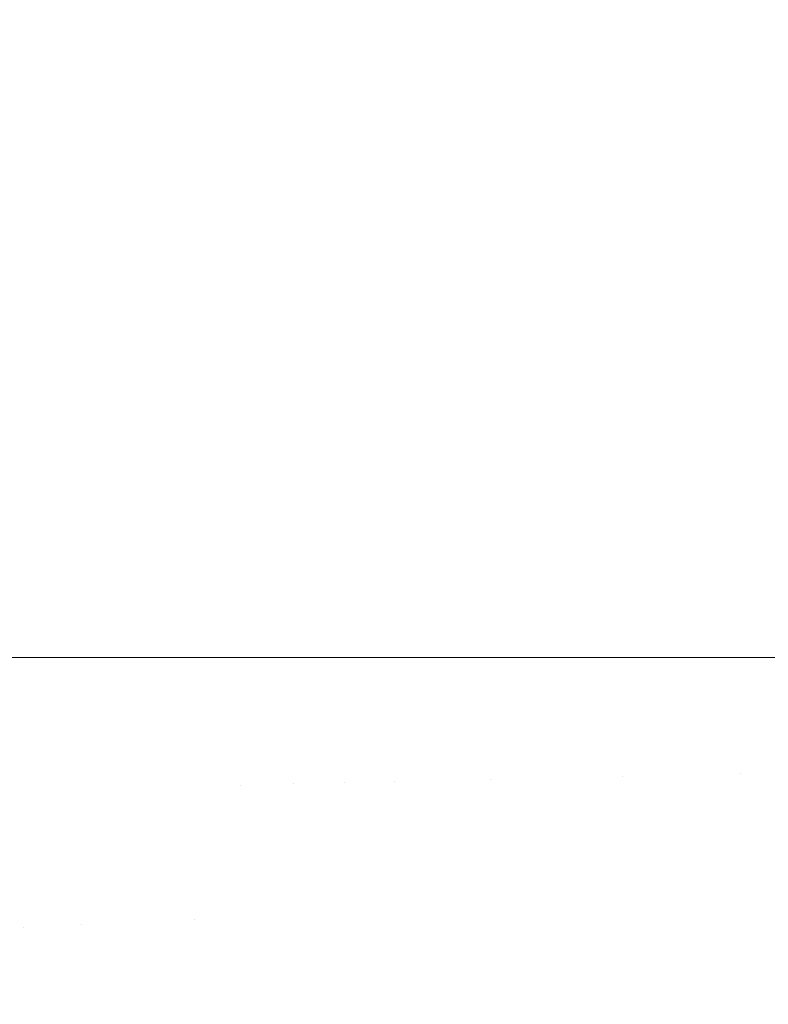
# Model space of a CAD drawing. Header units: centimetres. Extents: x -35.1 to 36.2, y 4.2 to 6.
# Tile 121 of 256: x -11.2247 to -11.1786, y 4.6787 to 4.7394. Entities that reach past the tile are written whole.
import ezdxf

# ---------------------------------------------------------------- set-up
doc = ezdxf.new("R2010")
doc.units = ezdxf.units.CM
doc.header["$LTSCALE"] = 2.54
doc.layers.add('Lucido design-1', color=7, linetype='Continuous')

# ---------------------------------------------------------------- blocks, each defined once
blk = doc.blocks.new('Gruppo-4-1')
at = {"color": 7, "linetype": 'Continuous', "lineweight": 9}
blk.add_3dface([(-34.958478, 5.900089, -2312.32217), (-34.958478, 4.300089, -2312.32217), (36.07398, 4.300089, -2312.32217), (36.07398, 5.900089, -2312.32217)], dxfattribs=at)
for points, invisible_edges in [([(-11.221562, 4.700089, -2313.111727), (-11.224676, 4.700089, -2313.112877), (-11.224676, 5.900089, -2313.112877), (-11.222383, 5.900089, -2313.11203)], 10), ([(-11.222383, 5.900089, -2313.11203), (-11.218887, 5.900089, -2313.11074), (-11.218887, 4.700089, -2313.11074), (-11.221562, 4.700089, -2313.111727)], 10), ([(-11.213344, 4.700089, -2313.108441), (-11.214618, 4.700089, -2313.108969), (-11.218887, 5.900089, -2313.11074), (-11.216966, 5.900089, -2313.109943)], 10), ([(-11.214618, 4.700089, -2313.108969), (-11.218887, 4.700089, -2313.11074), (-11.218887, 5.900089, -2313.11074)], 10), ([(-11.216966, 5.900089, -2313.109943), (-11.213344, 5.900089, -2313.108441), (-11.213344, 4.700089, -2313.108441)], 10), ([(-11.211273, 4.700089, -2313.107484), (-11.213344, 4.700089, -2313.108441), (-11.213344, 5.900089, -2313.108441), (-11.211537, 5.900089, -2313.107606)], 10), ([(-11.211537, 5.900089, -2313.107606), (-11.208054, 5.900089, -2313.105998), (-11.208054, 4.700089, -2313.105998), (-11.211273, 4.700089, -2313.107484)], 10), ([(-11.204835, 4.700089, -2313.104353), (-11.208054, 4.700089, -2313.105998), (-11.208054, 5.900089, -2313.105998), (-11.206121, 5.900089, -2313.10501)], 10), ([(-11.206121, 5.900089, -2313.10501), (-11.203028, 5.900089, -2313.10343), (-11.203028, 4.700089, -2313.10343), (-11.204835, 4.700089, -2313.104353)], 10), ([(-11.201749, 4.700089, -2313.10271), (-11.203028, 4.700089, -2313.10343), (-11.203028, 5.900089, -2313.10343), (-11.200743, 5.900089, -2313.102145)], 10), ([(-11.200743, 5.900089, -2313.102145), (-11.198102, 5.900089, -2313.100659), (-11.198102, 4.700089, -2313.100659), (-11.201749, 4.700089, -2313.10271)], 10), ([(-11.195855, 4.700089, -2313.099272), (-11.198102, 4.700089, -2313.100659), (-11.198102, 5.900089, -2313.100659), (-11.19543, 5.900089, -2313.09901)], 10), ([(-11.19543, 5.900089, -2313.09901), (-11.193603, 5.900089, -2313.097882), (-11.193603, 4.700089, -2313.097882), (-11.195855, 4.700089, -2313.099272)], 10), ([(-11.193603, 5.900089, -2313.097882), (-11.189362, 5.900089, -2313.095026), (-11.189362, 4.700089, -2313.095026), (-11.190329, 4.700089, -2313.095678)], 10), ([(-11.190329, 4.700089, -2313.095678), (-11.193603, 4.700089, -2313.097882), (-11.193603, 5.900089, -2313.097882)], 10), ([(-11.187714, 4.700089, -2313.093819), (-11.189362, 4.700089, -2313.095026), (-11.189362, 5.900089, -2313.095026), (-11.187657, 5.900089, -2313.093778)], 10), ([(-11.187657, 5.900089, -2313.093778), (-11.185375, 5.900089, -2313.092105), (-11.185375, 4.700089, -2313.092105), (-11.187714, 4.700089, -2313.093819)], 10), ([(-11.182759, 4.700089, -2313.090023), (-11.185375, 4.700089, -2313.092105), (-11.185375, 5.900089, -2313.092105), (-11.182652, 5.900089, -2313.089937)], 10), ([(-11.182652, 5.900089, -2313.089937), (-11.181636, 5.900089, -2313.089129), (-11.181636, 4.700089, -2313.089129), (-11.182759, 4.700089, -2313.090023)], 10), ([(-11.180427, 4.700089, -2313.088085), (-11.181636, 4.700089, -2313.089129), (-11.181636, 5.900089, -2313.089129), (-11.18022, 5.900089, -2313.087907)], 10), ([(-11.18022, 5.900089, -2313.087907), (-11.178139, 5.900089, -2313.08611), (-11.178139, 4.700089, -2313.08611), (-11.180427, 4.700089, -2313.088085)], 10), ([(-11.228809, 4.700089, -2313.114219), (-11.224676, 4.700089, -2313.112877), (-11.224421, 4.683445, -2313.113037), (-11.228075, 4.683268, -2313.114245)], 14), ([(-11.224421, 4.683445, -2313.113037), (-11.224676, 4.700089, -2313.112877), (-11.221562, 4.700089, -2313.111727)], 9), ([(-11.221562, 4.700089, -2313.111727), (-11.220841, 4.683618, -2313.111756), (-11.224421, 4.683445, -2313.113037)], 11), ([(-11.220841, 4.683618, -2313.111756), (-11.221562, 4.700089, -2313.111727), (-11.218887, 4.700089, -2313.11074)], 9), ([(-11.218887, 4.700089, -2313.11074), (-11.217337, 4.683787, -2313.110405), (-11.220841, 4.683618, -2313.111756)], 11), ([(-11.213913, 4.683952, -2313.108989), (-11.217337, 4.683787, -2313.110405), (-11.218887, 4.700089, -2313.11074), (-11.214618, 4.700089, -2313.108969)], 11), ([(-11.213913, 4.683952, -2313.108989), (-11.214618, 4.700089, -2313.108969), (-11.211094, 4.692222, -2313.107509)], 11), ([(-11.211094, 4.692222, -2313.107509), (-11.214618, 4.700089, -2313.108969), (-11.213344, 4.700089, -2313.108441)], 9), ([(-11.213344, 4.700089, -2313.108441), (-11.211273, 4.700089, -2313.107484), (-11.211094, 4.692222, -2313.107509)], 10), ([(-11.211094, 4.692222, -2313.107509), (-11.211273, 4.700089, -2313.107484), (-11.208054, 4.700089, -2313.105998)], 9), ([(-11.208054, 4.700089, -2313.105998), (-11.207833, 4.692299, -2313.105971), (-11.211094, 4.692222, -2313.107509)], 11), ([(-11.207833, 4.692299, -2313.105971), (-11.208054, 4.700089, -2313.105998), (-11.204835, 4.700089, -2313.104353)], 9), ([(-11.204835, 4.700089, -2313.104353), (-11.20466, 4.692374, -2313.104376), (-11.207833, 4.692299, -2313.105971)], 11), ([(-11.20466, 4.692374, -2313.104376), (-11.204835, 4.700089, -2313.104353), (-11.203028, 4.700089, -2313.10343)], 9), ([(-11.203028, 4.700089, -2313.10343), (-11.201575, 4.692448, -2313.10273), (-11.20466, 4.692374, -2313.104376)], 11), ([(-11.203028, 4.700089, -2313.10343), (-11.201749, 4.700089, -2313.10271), (-11.201575, 4.692448, -2313.10273)], 10), ([(-11.201749, 4.700089, -2313.10271), (-11.198102, 4.700089, -2313.100659), (-11.198582, 4.692519, -2313.101035), (-11.201575, 4.692448, -2313.10273)], 14), ([(-11.195682, 4.692588, -2313.099294), (-11.198582, 4.692519, -2313.101035), (-11.198102, 4.700089, -2313.100659)], 11), ([(-11.198102, 4.700089, -2313.100659), (-11.195855, 4.700089, -2313.099272), (-11.195682, 4.692588, -2313.099294)], 10), ([(-11.195682, 4.692588, -2313.099294), (-11.195855, 4.700089, -2313.099272), (-11.193603, 4.700089, -2313.097882)], 9), ([(-11.193603, 4.700089, -2313.097882), (-11.192875, 4.692654, -2313.097512), (-11.195682, 4.692588, -2313.099294)], 11), ([(-11.190162, 4.692719, -2313.095693), (-11.192875, 4.692654, -2313.097512), (-11.193603, 4.700089, -2313.097882), (-11.190329, 4.700089, -2313.095678)], 11), ([(-11.190162, 4.692719, -2313.095693), (-11.190329, 4.700089, -2313.095678), (-11.189362, 4.700089, -2313.095026)], 9), ([(-11.187545, 4.692781, -2313.093838), (-11.190162, 4.692719, -2313.095693), (-11.189362, 4.700089, -2313.095026)], 11), ([(-11.189362, 4.700089, -2313.095026), (-11.187714, 4.700089, -2313.093819), (-11.187545, 4.692781, -2313.093838)], 10), ([(-11.187545, 4.692781, -2313.093838), (-11.187714, 4.700089, -2313.093819), (-11.185375, 4.700089, -2313.092105)], 9), ([(-11.185375, 4.700089, -2313.092105), (-11.185022, 4.692841, -2313.091952), (-11.187545, 4.692781, -2313.093838)], 11), ([(-11.185375, 4.700089, -2313.092105), (-11.182759, 4.700089, -2313.090023), (-11.182594, 4.692898, -2313.090039), (-11.185022, 4.692841, -2313.091952)], 14), ([(-11.182594, 4.692898, -2313.090039), (-11.182759, 4.700089, -2313.090023), (-11.181636, 4.700089, -2313.089129)], 9), ([(-11.180261, 4.692954, -2313.088101), (-11.182594, 4.692898, -2313.090039), (-11.181636, 4.700089, -2313.089129)], 11), ([(-11.181636, 4.700089, -2313.089129), (-11.180427, 4.700089, -2313.088085), (-11.180261, 4.692954, -2313.088101)], 10), ([(-11.180427, 4.700089, -2313.088085), (-11.178139, 4.700089, -2313.08611), (-11.178023, 4.693007, -2313.086141), (-11.180261, 4.692954, -2313.088101)], 14), ([(-11.180261, 4.692954, -2313.088101), (-11.178023, 4.693007, -2313.086141), (-11.177553, 4.685708, -2313.086141), (-11.179788, 4.6856, -2313.088101)], 15), ([(-11.20466, 4.692374, -2313.104376), (-11.204147, 4.684424, -2313.104376), (-11.207316, 4.684271, -2313.105971), (-11.207833, 4.692299, -2313.105971)], 15), ([(-11.201068, 4.684572, -2313.10273), (-11.204147, 4.684424, -2313.104376), (-11.20466, 4.692374, -2313.104376), (-11.201575, 4.692448, -2313.10273)], 15), ([(-11.201575, 4.692448, -2313.10273), (-11.198582, 4.692519, -2313.101035), (-11.19808, 4.684717, -2313.101035), (-11.201068, 4.684572, -2313.10273)], 15), ([(-11.195184, 4.684856, -2313.099294), (-11.19808, 4.684717, -2313.101035), (-11.198582, 4.692519, -2313.101035), (-11.195682, 4.692588, -2313.099294)], 15), ([(-11.195682, 4.692588, -2313.099294), (-11.192875, 4.692654, -2313.097512), (-11.192381, 4.684992, -2313.097512), (-11.195184, 4.684856, -2313.099294)], 15), ([(-11.189673, 4.685122, -2313.095693), (-11.192381, 4.684992, -2313.097512), (-11.192875, 4.692654, -2313.097512), (-11.190162, 4.692719, -2313.095693)], 15), ([(-11.190162, 4.692719, -2313.095693), (-11.187545, 4.692781, -2313.093838), (-11.187059, 4.685249, -2313.093838), (-11.189673, 4.685122, -2313.095693)], 15), ([(-11.184541, 4.68537, -2313.091952), (-11.187059, 4.685249, -2313.093838), (-11.187545, 4.692781, -2313.093838), (-11.185022, 4.692841, -2313.091952)], 15), ([(-11.185022, 4.692841, -2313.091952), (-11.182594, 4.692898, -2313.090039), (-11.182117, 4.685487, -2313.090039), (-11.184541, 4.68537, -2313.091952)], 15), ([(-11.179788, 4.6856, -2313.088101), (-11.182117, 4.685487, -2313.090039), (-11.182594, 4.692898, -2313.090039), (-11.180261, 4.692954, -2313.088101)], 15), ([(-11.211094, 4.692222, -2313.107509), (-11.210572, 4.684113, -2313.107509), (-11.213913, 4.683952, -2313.108989)], 11), ([(-11.207833, 4.692299, -2313.105971), (-11.207316, 4.684271, -2313.105971), (-11.210572, 4.684113, -2313.107509), (-11.211094, 4.692222, -2313.107509)], 15), ([(-11.179788, 4.6856, -2313.088101), (-11.177553, 4.685708, -2313.086141), (-11.176733, 4.678194, -2313.086141), (-11.178962, 4.678029, -2313.088101)], 15), ([(-11.18882, 4.677303, -2313.095693), (-11.191521, 4.677104, -2313.097512), (-11.192381, 4.684992, -2313.097512), (-11.189673, 4.685122, -2313.095693)], 15), ([(-11.189673, 4.685122, -2313.095693), (-11.187059, 4.685249, -2313.093838), (-11.186213, 4.677495, -2313.093838), (-11.18882, 4.677303, -2313.095693)], 15), ([(-11.183702, 4.67768, -2313.091952), (-11.186213, 4.677495, -2313.093838), (-11.187059, 4.685249, -2313.093838), (-11.184541, 4.68537, -2313.091952)], 15), ([(-11.184541, 4.68537, -2313.091952), (-11.182117, 4.685487, -2313.090039), (-11.181284, 4.677858, -2313.090039), (-11.183702, 4.67768, -2313.091952)], 15), ([(-11.178962, 4.678029, -2313.088101), (-11.181284, 4.677858, -2313.090039), (-11.182117, 4.685487, -2313.090039), (-11.179788, 4.6856, -2313.088101)], 15), ([(-11.200183, 4.676465, -2313.10273), (-11.203254, 4.676239, -2313.104376), (-11.204147, 4.684424, -2313.104376), (-11.201068, 4.684572, -2313.10273)], 15), ([(-11.201068, 4.684572, -2313.10273), (-11.19808, 4.684717, -2313.101035), (-11.197203, 4.676685, -2313.101035), (-11.200183, 4.676465, -2313.10273)], 15), ([(-11.194315, 4.676898, -2313.099294), (-11.197203, 4.676685, -2313.101035), (-11.19808, 4.684717, -2313.101035), (-11.195184, 4.684856, -2313.099294)], 15), ([(-11.195184, 4.684856, -2313.099294), (-11.192381, 4.684992, -2313.097512), (-11.191521, 4.677104, -2313.097512), (-11.194315, 4.676898, -2313.099294)], 15), ([(-11.216408, 4.675269, -2313.110405), (-11.217337, 4.683787, -2313.110405), (-11.213913, 4.683952, -2313.108989), (-11.212993, 4.675521, -2313.108989)], 15), ([(-11.212993, 4.675521, -2313.108989), (-11.213913, 4.683952, -2313.108989), (-11.210572, 4.684113, -2313.107509), (-11.209661, 4.675767, -2313.107509)], 15), ([(-11.209661, 4.675767, -2313.107509), (-11.210572, 4.684113, -2313.107509), (-11.207316, 4.684271, -2313.105971), (-11.206414, 4.676006, -2313.105971)], 15), ([(-11.206414, 4.676006, -2313.105971), (-11.207316, 4.684271, -2313.105971), (-11.204147, 4.684424, -2313.104376), (-11.203254, 4.676239, -2313.104376)], 15), ([(-11.228075, 4.683268, -2313.114245), (-11.224421, 4.683445, -2313.113037), (-11.222082, 4.665808, -2313.113037), (-11.225711, 4.665445, -2313.114245)], 15), ([(-11.218526, 4.666164, -2313.111756), (-11.222082, 4.665808, -2313.113037), (-11.224421, 4.683445, -2313.113037), (-11.220841, 4.683618, -2313.111756)], 15), ([(-11.220841, 4.683618, -2313.111756), (-11.217337, 4.683787, -2313.110405), (-11.216408, 4.675269, -2313.110405)], 11), ([(-11.216408, 4.675269, -2313.110405), (-11.218526, 4.666164, -2313.111756), (-11.220841, 4.683618, -2313.111756)], 11)]:
    blk.add_3dface(points, dxfattribs=dict(at, invisible_edges=invisible_edges))

msp = doc.modelspace()

# ---------------------------------------------------------------- block references
at = {"layer": 'Lucido design-1', "color": 7}
msp.add_blockref('Gruppo-4-1', (0, 0), dxfattribs=at)

doc.saveas('drawing.dxf')
